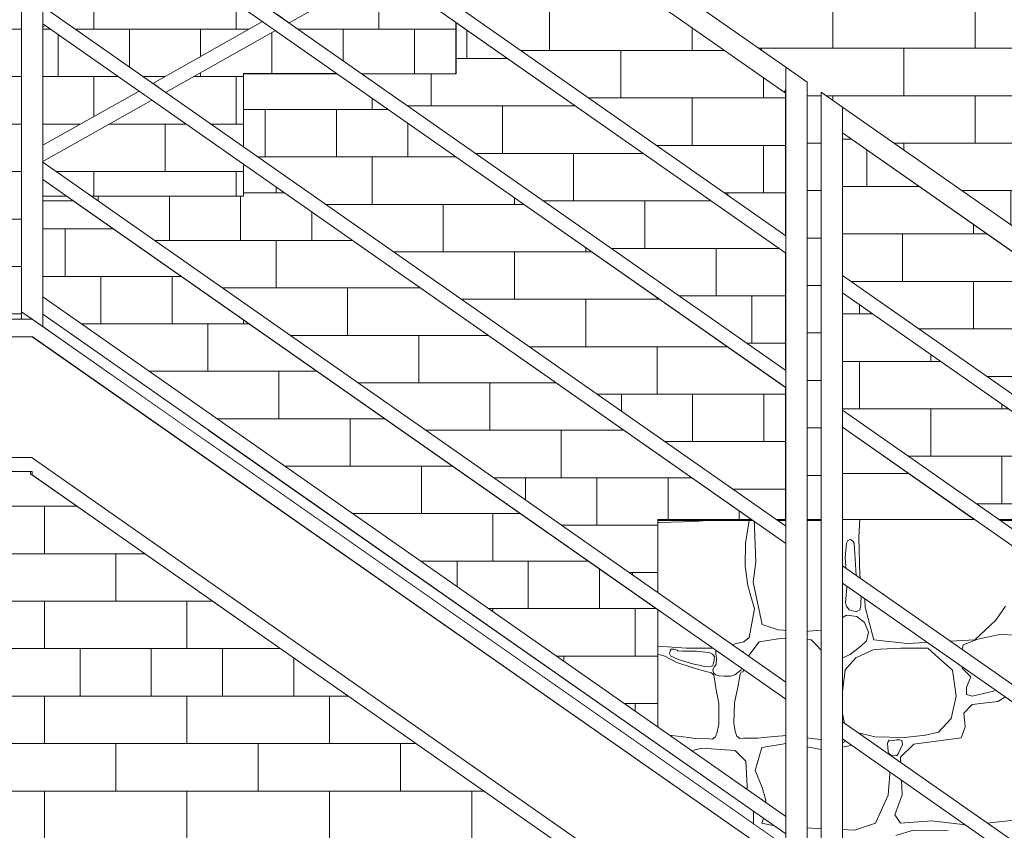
# Model space of a CAD drawing. Header units: millimetres. Extents: x 67877 to 166263, y -957 to 33454.
# Tile 14 of 98: x 73175 to 74564, y 2632 to 3777. Entities that reach past the tile are written whole.
import ezdxf

# ---------------------------------------------------------------- set-up
doc = ezdxf.new("R2010")
doc.units = ezdxf.units.MM
doc.linetypes.add('Wipeout_Contour', pattern=[1000, 0, -1000])
for name, color, linetype, lineweight in [('0_Nr_pióra__102', 9, 'Continuous', 5), ('0_Nr_pióra__2', 8, 'Continuous', 5), ('0_Nr_pióra__61', 251, 'Continuous', 13), ('_elementy3d_Nr_pióra__102', 9, 'Continuous', 5), ('_elementy3d_Nr_pióra__2', 8, 'Continuous', 5)]:
    doc.layers.add(name, color=color, linetype=linetype, lineweight=lineweight)
doc.layers.add('_elementy3d', color=7, linetype='Continuous')

# ---------------------------------------------------------------- blocks, each defined once
blk = doc.blocks.new('*X24', base_point=(739731.4, 4226.7))
at = {"layer": '_elementy3d_Nr_pióra__102', "linetype": 'Continuous'}
for p, q in [((762338.6, 203.7), (762337.2, 203.8)), ((762390.1, 205.4), (762338.6, 203.7)), ((762422, 208.1), (762390.1, 205.4)), ((762461.2, 174.8), (762466.2, 206.9)), ((762466.2, 206.9), (762463.1, 208.1)), ((762473.2, 208.1), (762475.5, 148.4)), ((762595.4, 170.9), (762597.7, 208.1)), ((762622.3, 208.1), (762620.9, 183)), ((762620.9, 183), (762622.2, 128.8)), ((762460.7, 142.3), (762461.2, 174.8)), ((762597.4, 118.4), (762595.4, 170.9)), ((762603.6, 174.8), (762601.8, 154.7)), ((762605.5, 178.4), (762603.6, 174.8)), ((762609.4, 179.8), (762605.5, 178.4)), ((762613.2, 177.3), (762609.4, 179.8)), ((762614.2, 174.8), (762613.2, 177.3)), ((762617.4, 129.5), (762614.2, 174.8)), ((762601.8, 154.7), (762604.5, 118.2)), ((762464.5, 115.2), (762460.7, 142.3)), ((762475.5, 148.4), (762472.1, 119.9)), ((762624.2, 103.4), (762617.4, 129.5)), ((762622.2, 128.8), (762628.8, 105)), ((762468.7, 100), (762464.5, 115.2)), ((762472.1, 119.9), (762484.7, 60)), ((762590.7, 91.4), (762597.4, 118.4)), ((762604.5, 118.2), (762602.3, 90.6)), ((762474, 82), (762468.7, 100)), ((762624, 86), (762624.2, 103.4)), ((762628.8, 105), (762630.1, 84.5)), ((762589.5, 78.5), (762590.7, 91.4)), ((762602.3, 90.6), (762603.6, 86)), ((762603.6, 86), (762607.3, 80.8)), ((762622.3, 80.4), (762624, 86)), ((762630.1, 84.5), (762642, 38.2)), ((762814.4, 65.9), (762827.7, 86)), ((762466.2, 41.6), (762474, 82)), ((762584.3, 60), (762589.5, 78.5)), ((762603.6, 73.2), (762597.6, 69.3)), ((762611, 72.3), (762603.6, 73.2)), ((762607.3, 80.8), (762617.2, 77.7)), ((762618, 71.2), (762611, 72.3)), ((762617.2, 77.7), (762622.3, 80.4)), ((762629, 62.9), (762618, 71.2)), ((762484.7, 60), (762507, 52.3)), ((762573.4, 52.3), (762584.3, 60)), ((762595.7, 63.9), (762594.4, 59.7)), ((762594.4, 59.7), (762595.7, 54.7)), ((762597.6, 69.3), (762595.7, 63.9)), ((762634.4, 48.9), (762629, 62.9)), ((762784.8, 38.2), (762814.4, 65.9)), ((762507, 52.3), (762544.6, 50)), ((762544.6, 50), (762573.4, 52.3)), ((762595.7, 54.7), (762575, 36.3)), ((762631.6, 36.8), (762634.4, 48.9)), ((762821.8, 46.3), (762788.8, 39.4)), ((762842.8, 44.6), (762821.8, 46.3)), ((762337.2, 29.3), (762377.7, 26.3)), ((762415.5, 26.3), (762440.5, 31.3)), ((762440.5, 31.3), (762458.7, 35.6)), ((762458.7, 35.6), (762466.2, 41.6)), ((762461.6, 10.7), (762480.5, 35.4)), ((762480.5, 35.4), (762510.5, 40.1)), ((762510.5, 40.1), (762553.6, 38.2)), ((762553.6, 38.2), (762574.5, 17.1)), ((762575, 36.3), (762574.4, 24.1)), ((762608.9, 17.8), (762623.6, 29.1)), ((762623.6, 29.1), (762631.6, 36.8)), ((762642, 38.2), (762689.3, 33.2)), ((762689.3, 33.2), (762784.8, 38.2)), ((762768.3, 31.2), (762764.6, 13.3)), ((762788.8, 39.4), (762768.3, 31.2)), ((762347.2, 15.2), (762337.2, 17.9)), ((762364.4, 6.4), (762347.2, 15.2)), ((762354.6, 22.9), (762354, 19)), ((762354, 19), (762355.6, 15.2)), ((762356.4, 24.9), (762354.6, 22.9)), ((762355.6, 15.2), (762366.4, 10.7)), ((762360, 25.3), (762356.4, 24.9)), ((762362.5, 24.8), (762360, 25.3)), ((762364.5, 23.9), (762362.5, 24.8)), ((762365.6, 22.7), (762364.5, 23.9)), ((762372, 22.1), (762365.6, 22.7)), ((762391.9, 22.2), (762372, 22.1)), ((762377.7, 26.3), (762415.5, 26.3)), ((762404.7, 21), (762391.9, 22.2)), ((762409.7, 20.2), (762404.7, 21)), ((762414.3, 18), (762409.7, 20.2)), ((762416.1, 16.4), (762414.3, 18)), ((762417.2, 14.2), (762416.1, 16.4)), ((762417, 11.6), (762417.2, 14.2)), ((762419.4, 22.2), (762419.1, 18.5)), ((762419.1, 18.5), (762420.3, 12.4)), ((762421.2, 24), (762419.4, 22.2)), ((762423.4, 23.8), (762421.2, 24)), ((762431.4, 24.3), (762423.4, 23.8)), ((762442.6, 24.9), (762431.4, 24.3)), ((762449.9, 24.2), (762442.6, 24.9)), ((762455.3, 22.2), (762449.9, 24.2)), ((762457.8, 21.9), (762455.3, 22.2)), ((762459, 19.2), (762457.8, 21.9)), ((762458.6, 10.2), (762459, 19.2)), ((762574.4, 24.1), (762578.7, 17.5)), ((762574.5, 17.1), (762580.9, -10.3)), ((762578.7, 17.5), (762584.6, 11.8)), ((762598.4, 12.9), (762608.9, 17.8)), ((762642, 24.5), (762616.7, 12.9)), ((762679.6, 26.5), (762642, 24.5)), ((762718.3, 26.3), (762679.6, 26.5)), ((762733.6, 12.9), (762718.3, 26.3)), ((762384.4, -0.5), (762364.4, 6.4)), ((762366.4, 10.7), (762381.4, 5.8)), ((762381.4, 5.8), (762390.5, 3.4)), ((762390.5, 3.4), (762396.2, 2.4)), ((762396.2, 2.4), (762400.8, 0.9)), ((762400.8, 0.9), (762408.3, 0.2)), ((762408.3, 0.2), (762411.7, 0.5)), ((762411.7, 0.5), (762414.3, 1.8)), ((762414.3, 1.8), (762415.5, 3.4)), ((762415.5, 3.4), (762416.1, 5.6)), ((762416.1, 5.6), (762416.7, 9)), ((762416.7, 9), (762417, 11.6)), ((762419.6, 3.4), (762416.8, 0)), ((762420.3, 12.4), (762419.6, 3.4)), ((762454.6, -4.7), (762457, 0.3)), ((762457, 0.3), (762458.6, 10.2)), ((762457.8, -7.1), (762461.6, 10.7)), ((762584.6, 11.8), (762598.4, 12.9)), ((762616.7, 12.9), (762601.6, -4.2)), ((762752.9, -4.4), (762733.6, 12.9)), ((762764.6, 13.3), (762766.6, -1.7)), ((762395.4, -3.8), (762384.4, -0.5)), ((762407.2, -7), (762395.4, -3.8)), ((762412.3, -8), (762407.2, -7)), ((762416.3, -11.2), (762412.3, -8)), ((762416.8, 0), (762415.2, -4)), ((762415.2, -4), (762416, -8.2)), ((762416, -8.2), (762419.4, -11.2)), ((762419.4, -29.6), (762416.3, -11.2)), ((762419.4, -11.2), (762423.8, -12.5)), ((762423.8, -12.5), (762430.8, -13.2)), ((762430.8, -13.2), (762440.1, -13.1)), ((762440.1, -13.1), (762446.2, -11.2)), ((762446.2, -11.2), (762454.6, -4.7)), ((762450.1, -28.6), (762453.7, -10.3)), ((762453.7, -10.3), (762454.8, -7.4)), ((762454.8, -7.4), (762457.8, -7.1)), ((762580.9, -10.3), (762580.4, -14)), ((762601.6, -4.2), (762595.7, -53.5)), ((762758.1, -41.3), (762752.9, -4.4)), ((762766.6, -1.7), (762778.9, -13.9)), ((762778.9, -13.9), (762772.7, -28.5)), ((762580.4, -14), (762582.8, -28.1)), ((762811.1, -34.4), (762829, -24.3)), ((762860.4, -22.8), (762817.1, -49)), ((762423.4, -51.7), (762419.4, -29.6)), ((762445.6, -50.6), (762450.1, -28.6)), ((762582.8, -28.1), (762583, -43)), ((762751.4, -72.8), (762758.1, -41.3)), ((762772.7, -28.5), (762773, -38.9)), ((762773, -38.9), (762780.9, -41.1)), ((762780.9, -41.1), (762811.1, -34.4)), ((762423.4, -80.6), (762423.4, -51.7)), ((762444.8, -79.4), (762445.6, -50.6)), ((762583, -43), (762578.4, -73.9)), ((762595.7, -53.5), (762600.9, -80)), ((762780.9, -53.2), (762769.3, -65.1)), ((762817.1, -49), (762780.9, -53.2)), ((762769.3, -65.1), (762771, -84.4)), ((762421.3, -92.2), (762423.4, -80.6)), ((762446.5, -91.1), (762444.8, -79.4)), ((762578.4, -73.9), (762571.3, -102.8)), ((762592.9, -83.1), (762586.2, -84.6)), ((762599.5, -84.6), (762592.9, -83.1)), ((762600.9, -80), (762616.7, -92.1)), ((762733.6, -92.1), (762751.4, -72.8)), ((762337.2, -99.4), (762349.4, -95.9)), ((762349.4, -95.9), (762381.3, -99.5)), ((762418.8, -98.5), (762421.3, -92.2)), ((762448.8, -97.5), (762446.5, -91.1)), ((762518.3, -96.8), (762486.3, -99.4)), ((762571.3, -102.8), (762518.3, -96.8)), ((762580, -92.3), (762579.5, -98.6)), ((762582.3, -88.2), (762580, -92.3)), ((762586.2, -84.6), (762582.3, -88.2)), ((762600.9, -88.2), (762599.5, -84.6)), ((762602.4, -92), (762600.9, -88.2)), ((762602.6, -97.3), (762602.4, -92)), ((762616.7, -92.1), (762643.7, -98.6)), ((762685.6, -99.8), (762715, -96.3)), ((762715, -96.3), (762733.6, -92.1)), ((762771, -84.4), (762765.3, -100)), ((762381.3, -99.5), (762389.3, -100.9)), ((762389.3, -100.9), (762409.2, -101.3)), ((762409.2, -101.3), (762414.3, -101.9)), ((762414.3, -101.9), (762416.3, -100.5)), ((762416.3, -100.5), (762418.8, -98.5)), ((762451.3, -99.6), (762448.8, -97.5)), ((762453.3, -100.9), (762451.3, -99.6)), ((762458.4, -100.5), (762453.3, -100.9)), ((762478.3, -100.7), (762458.4, -100.5)), ((762486.3, -99.4), (762478.3, -100.7)), ((762484, -113.7), (762521.4, -107.7)), ((762521.4, -107.7), (762574.9, -118.1)), ((762574.9, -118.1), (762614.2, -110)), ((762579.5, -98.6), (762580.4, -103.5)), ((762580.4, -103.5), (762582.3, -105.7)), ((762582.3, -105.7), (762587.6, -107.6)), ((762587.6, -107.6), (762593.9, -107.6)), ((762593.9, -107.6), (762597.9, -107.2)), ((762597.9, -107.2), (762600.9, -105.7)), ((762600.9, -105.7), (762601.8, -102.4)), ((762601.8, -102.4), (762602.6, -97.3)), ((762614.2, -110), (762644.7, -113.7)), ((762643.7, -98.6), (762685.6, -99.8)), ((762663.8, -103.5), (762661.5, -107)), ((762661.5, -107), (762661.8, -113.6)), ((762669.2, -104), (762663.8, -103.5)), ((762674.2, -102.9), (762669.2, -104)), ((762678.4, -103), (762674.2, -102.9)), ((762676.6, -122.6), (762682.4, -109.7)), ((762679.7, -103.5), (762678.4, -103)), ((762698.4, -109.2), (762679.6, -127.5)), ((762681.7, -103.8), (762679.7, -103.5)), ((762682.3, -106.3), (762681.7, -103.8)), ((762682.4, -109.7), (762682.3, -106.3)), ((762765.3, -100), (762698.4, -109.2)), ((762369.5, -122.8), (762337.2, -120.1)), ((762399, -114.7), (762369.5, -122.8)), ((762446.6, -118.1), (762399, -114.7)), ((762461.4, -133), (762446.6, -118.1)), ((762474.8, -146.4), (762484, -113.7)), ((762644.7, -113.7), (762659.3, -120.4)), ((762659.3, -120.4), (762665.8, -139.4)), ((762661.8, -113.6), (762662.3, -118.9)), ((762662.3, -118.9), (762663.8, -122.6)), ((762663.8, -122.6), (762666.5, -124.5)), ((762666.5, -124.5), (762670.6, -125.3)), ((762670.6, -125.3), (762674.4, -124.8)), ((762674.4, -124.8), (762676.6, -122.6)), ((762464.6, -186.2), (762461.4, -133)), ((762679.6, -127.5), (762681.9, -180.5)), ((762484.7, -170.4), (762474.8, -146.4)), ((762665.8, -139.4), (762662.5, -181)), ((762489.9, -188), (762484.7, -170.4)), ((762681.9, -180.5), (762671.9, -208.8)), ((762454.5, -211.8), (762464.6, -186.2)), ((762490.1, -203.3), (762489.9, -188)), ((762662.5, -181), (762644.7, -220.4)), ((762484, -220.4), (762490.1, -203.3)), ((762337.2, -221.6), (762390.6, -217)), ((762390.6, -217), (762413.6, -224.4)), ((762446.6, -223.6), (762454.5, -211.8)), ((762510.5, -226.1), (762484, -220.4)), ((762644.7, -220.4), (762614.7, -230.3)), ((762671.9, -208.8), (762679.6, -220.4)), ((762679.6, -220.4), (762724, -217.2)), ((762724, -217.2), (762775, -223.6)), ((762775, -223.6), (762853.2, -214.7)), ((762413.6, -224.4), (762446.6, -223.6)), ((762554.8, -227.8), (762510.5, -226.1)), ((762614.7, -230.3), (762554.8, -227.8)), ((762697.9, -230.3), (762673.2, -238)), ((762747, -231.1), (762697.9, -230.3))]:
    blk.add_line(p, q, dxfattribs=at)
for p in [(762349.4, -95.9), (762518.3, -96.8), (762416.3, -100.5), (762416.3, -100.5), (762451.3, -99.6), (762451.3, -99.6)]:
    blk.add_point(p, dxfattribs=at)
blk = doc.blocks.new('Wypełnienie_1_4', base_point=(739731.4, 4226.7))
at = {"linetype": 'Wipeout_Contour', "ltscale": 9150146.435801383}
blk.add_wipeout([(758167.3, -352), (758167.3, -1152), (758988.1, -1166.2), (762468.4, -1273.4), (765892.2, -1314), (765892.2, 1498), (764522.2, 1498), (764522.2, 898), (763422.3, 898), (763422.3, 208.1), (762337.2, 208.1), (762337.2, -352)], dxfattribs=at).dxf.layer = '_elementy3d'
at = {"layer": '_elementy3d_Nr_pióra__2', "linetype": 'Continuous', "flags": 128}
blk.add_lwpolyline([(758167.3, -352), (758167.3, -1152), (758988.1, -1166.2), (762468.4, -1273.4), (765892.2, -1314), (765892.2, 1498), (764522.2, 1498), (764522.2, 898), (763422.3, 898), (763422.3, 208.1), (762337.2, 208.1), (762337.2, -352)], close=True, dxfattribs=at)
at = {"layer": '_elementy3d_Nr_pióra__102', "linetype": 'Continuous'}
blk.add_blockref('*X24', (739731.4, 4226.7), dxfattribs=at)

msp = doc.modelspace()

# ---------------------------------------------------------------- block references
at = {"layer": '_elementy3d_Nr_pióra__102', "linetype": 'Continuous'}
msp.add_blockref('Wypełnienie_1_4', (51469.328, 7089.581), dxfattribs=at)

# ---------------------------------------------------------------- next in the draw order: hatches: boundary and pattern name
at = {"layer": '0_Nr_pióra__102', "linetype": 'Continuous'}
h = msp.add_hatch(dxfattribs=at)
h.set_pattern_fill('Cegła___wiązanie_pospoli_00', color=256, style=0, pattern_type=2)
h.set_pattern_definition([(0, (74686.48, 4701.155), (0, 67), []), (90, (74686.48, 4701.16), (-201, 0), [67, -67]), (90, (74786.98, 4768.16), (-201, 0), [67, -201, 67, -67]), (90, (74736.73, 4902.16), (-100.5, 0), [67, -335])])
h.paths.add_polyline_path([(71730.689, 4339.615), (71730.689, 3353.675), (73192.628, 3353.675), (73193.425, 3527.392), (73490.572, 3527.392), (73490.572, 3700.392), (73790.572, 3700.392), (73790.572, 3873.392), (74090.572, 3873.392), (74090.572, 4046.392), (74390.572, 4046.392), (74390.572, 4219.392), (74690.572, 4219.392), (74690.572, 4392.392), (74990.572, 4392.392), (74990.572, 4565.392), (75290.572, 4565.392), (75290.572, 4738.392), (75590.572, 4738.392), (75590.572, 4911.392), (75896.803, 4911.392), (75896.803, 5053.956), (77430.189, 5053.956), (77430.094, 6059.581), (76305.455, 6059.581), (76305.455, 5663.887), (76275.455, 5663.887), (76275.455, 6059.581), (75013.348, 6059.581), (75013.348, 5459.581), (74123.372, 5459.581), (74123.372, 5009.581), (73963.332, 5009.581), (73963.332, 4909.581), (73823.344, 4909.581), (73823.344, 4859.581), (73192.698, 4859.581), (73190.458, 4339.615)])
h = msp.add_hatch(dxfattribs=at)
h.set_pattern_fill('Cegła___wiązanie_pospoli_00', color=256, style=0, pattern_type=2)
h.set_pattern_definition([(0, (74023.096, 3666.07), (0, 67), []), (90, (74023.1, 3666.07), (-201, 0), [67, -67]), (90, (74123.6, 3733.07), (-201, 0), [67, -201, 67, -67]), (90, (74073.35, 3867.07), (-100.5, 0), [67, -335])])
h.paths.add_polyline_path([(74256.521, 3672.33), (73969.29, 3873.392), (73790.572, 3873.392), (73790.572, 3790.709), (74255.619, 3465.176), (74255.619, 3671.041)])

# ---------------------------------------------------------------- next in the draw order: linework, layer by layer
at = {"layer": '0_Nr_pióra__2', "linetype": 'Continuous', "flags": 128}
msp.add_lwpolyline([(73192.698, 4859.581), (73190.458, 4339.615), (71730.689, 4339.615), (71730.689, 3353.675), (73192.628, 3353.675), (73193.425, 3527.392), (73490.572, 3527.392), (73490.572, 3700.392), (73790.572, 3700.392), (73790.572, 3873.392), (74090.572, 3873.392), (74090.572, 4046.392), (74390.572, 4046.392), (74390.572, 4219.392), (74690.572, 4219.392), (74690.572, 4392.392), (74990.572, 4392.392), (74990.572, 4565.392)], dxfattribs=at)
msp.add_lwpolyline([(74256.521, 3672.33), (73969.29, 3873.392), (73790.572, 3873.392), (73790.572, 3790.709), (74255.619, 3465.176), (74255.619, 3671.041)], close=True, dxfattribs=at)

# ---------------------------------------------------------------- next in the draw order: wipeouts: each hides what was drawn before it
at = {"linetype": 'Wipeout_Contour', "ltscale": 6858622.06630633}
msp.add_wipeout([(74075.149, 2540.361), (75433.748, 1589.342), (75442.628, 1589.091), (75442.628, 1754.506), (74075.149, 2711.741), (73192.628, 3328.875), (71703.133, 3328.875), (71703.133, 3158.475), (73192.628, 3158.475)], dxfattribs=at)

# ---------------------------------------------------------------- next in the draw order: hatches: boundary and pattern name
at = {"layer": '0_Nr_pióra__102', "linetype": 'Continuous'}
h = msp.add_hatch(dxfattribs=at)
h.set_pattern_fill('Cegła___wiązanie_pospoli_00', color=256, style=0, pattern_type=2)
h.set_pattern_definition([(0, (75829.41, 4071.236), (0, 67), []), (90, (75829.4, 4071.24), (-201, 0), [67, -67]), (90, (75929.9, 4138.24), (-201, 0), [67, -201, 67, -67]), (90, (75879.66, 4272.24), (-100.5, 0), [67, -335])])
h.paths.add_polyline_path([(74019.7, 3873.392), (74285.619, 3681.97), (74285.619, 3069.742), (74305.675, 3069.742), (74305.675, 3667.93), (75160.23, 3069.742), (75160.23, 3759.581), (76260.195, 3759.581), (76260.195, 4359.581), (77630.187, 4359.581), (77630.126, 4823.519), (77570.455, 4823.519), (77570.455, 5072.73), (76320.455, 5072.73), (76320.455, 4838.956), (76259.02, 4838.956), (76259.31, 4876.258), (76229.001, 4875.969), (76229.001, 5072.73), (75926.805, 5072.73), (75926.572, 4879.504), (75896.496, 4879.216), (75896.496, 4911.392), (75590.457, 4911.392), (75590.457, 4738.392), (75290.457, 4738.392), (75290.457, 4565.392), (74990.457, 4565.392), (74990.457, 4392.392), (74690.457, 4392.392), (74690.457, 4219.392), (74617.711, 4219.392), (74617.711, 4039.962), (74587.711, 4039.962), (74587.689, 4219.392), (74562.326, 4219.392), (74562.339, 4039.962), (74532.306, 4039.962), (74532.306, 4219.392), (74390.457, 4219.392), (74390.457, 4046.392), (74090.457, 4046.392), (74090.457, 3873.392)])
h = msp.add_hatch(dxfattribs=at)
h.set_pattern_fill('Cegła___wiązanie_pospoli_00', color=256, style=0, pattern_type=2)
h.set_pattern_definition([(0, (72003.9, 3424.6), (0, 67), []), (90, (72003.9, 3424.6), (-201, 0), [67, -67]), (90, (72104.4, 3491.6), (-201, 0), [67, -201, 67, -67]), (90, (72054.15, 3625.6), (-100.5, 0), [67, -335])])
h.paths.add_polyline_path([(69942.199, 2509.581), (74084.594, 2509.581), (73948.579, 2604.791), (73933.139, 2615.599), (73675.32, 2796.073), (73448.579, 2954.792), (73425.32, 2971.073), (73190.32, 3135.573), (73190.32, 3138.675), (73175.32, 3138.675), (71745.974, 3138.675), (71685.974, 3138.675), (71685.974, 3158.475), (71702.874, 3158.475), (71702.874, 3328.875), (71685.974, 3328.875), (71685.974, 3353.675), (71700.974, 3353.675), (71700.974, 4339.615), (71445.936, 4339.615), (71445.936, 4339.581), (71445.936, 3409.581), (71138.297, 3409.581), (71138.297, 3309.581), (70982.686, 3309.581), (70982.686, 3209.581), (70837.787, 3209.581), (70837.787, 3109.581), (70685.802, 3109.581), (70685.802, 3009.581), (70531.578, 3009.581), (70531.578, 2909.581), (70387.113, 2909.581), (70387.113, 2809.581), (70228.944, 2809.581), (70228.944, 2709.581), (70073.793, 2709.581), (70073.793, 2609.581), (69942.199, 2609.581)])
h = msp.add_hatch(dxfattribs=at)
h.set_pattern_fill('Cegła___wiązanie_pospoli_00', color=256, style=0, pattern_type=2)
h.set_pattern_definition([(0, (73956.49, 3520.736), (0, 67), []), (90, (73956.49, 3520.74), (-201, 0), [67, -67]), (90, (74056.99, 3587.74), (-201, 0), [67, -201, 67, -67]), (90, (74006.74, 3721.74), (-100.5, 0), [67, -335])])
h.paths.add_polyline_path([(73790.572, 3772.908), (73790.572, 3700.392), (73648.168, 3700.392), (74255.619, 3275.176), (74255.619, 3447.375)])
h = msp.add_hatch(dxfattribs=at)
h.set_pattern_fill('Cegła___wiązanie_pospoli_00', color=256, style=0, pattern_type=2)
h.set_pattern_definition([(0, (73873.096, 3381.85), (0, 67), []), (90, (73873.1, 3381.85), (-201, 0), [67, -67]), (90, (73973.6, 3448.85), (-201, 0), [67, -201, 67, -67]), (90, (73923.35, 3582.85), (-100.5, 0), [67, -335])])
h.paths.add_polyline_path([(73622.526, 3700.54), (73490.572, 3700.54), (73490.572, 3590.709), (74234.811, 3069.742), (74255.619, 3069.742), (74255.619, 3257.375)])
h = msp.add_hatch(dxfattribs=at)
h.set_pattern_fill('Cegła___wiązanie_pospoli_00', color=256, style=0, pattern_type=2)
h.set_pattern_definition([(0, (74721.796, 3340.026), (0, 67), []), (90, (74721.8, 3340.03), (-201, 0), [67, -67]), (90, (74822.3, 3407.03), (-201, 0), [67, -201, 67, -67]), (90, (74772.05, 3541.03), (-100.5, 0), [67, -335])])
h.paths.add_polyline_path([(74335.675, 3616.922), (74335.675, 3409.137), (74820.525, 3069.742), (75117.361, 3069.742)])
h = msp.add_hatch(dxfattribs=at)
h.set_pattern_fill('Cegła___wiązanie_pospoli_00', color=256, style=0, pattern_type=2)
h.set_pattern_definition([(0, (73737.93, 3263.9), (0, 67), []), (90, (73737.93, 3263.9), (-201, 0), [67, -67]), (90, (73838.43, 3330.9), (-201, 0), [67, -201, 67, -67]), (90, (73788.18, 3464.9), (-100.5, 0), [67, -335])])
h.paths.add_polyline_path([(73490.572, 3572.908), (73490.572, 3527.392), (73266.739, 3527.392), (74075.149, 2961.505), (74075.149, 3069.742), (74209.38, 3069.742)])
h = msp.add_hatch(dxfattribs=at)
h.set_pattern_fill('Cegła___wiązanie_pospoli_00', color=256, style=0, pattern_type=2)
h.set_pattern_definition([(0, (73641.27, 3146.233), (0, 67), []), (90, (73641.27, 3146.23), (-201, 0), [67, -67]), (90, (73741.77, 3213.23), (-201, 0), [67, -201, 67, -67]), (90, (73691.52, 3347.23), (-100.5, 0), [67, -335])])
h.paths.add_polyline_path([(73250.495, 3520.962), (73207.386, 3520.962), (73207.386, 3378.939), (74075.149, 2771.505), (74075.149, 2943.704)])
h = msp.add_hatch(dxfattribs=at)
h.set_pattern_fill('Cegła___wiązanie_pospoli_00', color=256, style=0, pattern_type=2)
h.set_pattern_definition([(0, (74560.66, 3227.23), (0, 67), []), (90, (74560.66, 3227.23), (-201, 0), [67, -67]), (90, (74661.16, 3294.23), (-201, 0), [67, -201, 67, -67]), (90, (74610.91, 3428.23), (-100.5, 0), [67, -335])])
h.paths.add_polyline_path([(74795.095, 3069.742), (74335.675, 3391.336), (74335.675, 3219.137), (74549.096, 3069.742)])
h = msp.add_hatch(dxfattribs=at)
h.set_pattern_fill('Cegła___wiązanie_pospoli_00', color=256, style=0, pattern_type=2)
h.set_pattern_definition([(0, (74428.86, 3136.106), (0, 67), []), (90, (74428.86, 3136.1), (-201, 0), [67, -67]), (90, (74529.36, 3203.1), (-201, 0), [67, -201, 67, -67]), (90, (74479.11, 3337.11), (-100.5, 0), [67, -335])])
h.paths.add_polyline_path([(74335.934, 3201.154), (74335.934, 3071.059), (74521.785, 3071.059)])

# ---------------------------------------------------------------- next in the draw order: linework, layer by layer
at = {"layer": '0_Nr_pióra__2', "linetype": 'Continuous', "flags": 128}
for points in [[(74990.457, 4565.392), (74990.457, 4392.392), (74690.457, 4392.392), (74690.457, 4219.392), (74617.711, 4219.392), (74617.711, 4039.962), (74587.711, 4039.962), (74587.689, 4219.392), (74562.326, 4219.392), (74562.339, 4039.962), (74532.306, 4039.962), (74532.306, 4219.392), (74390.457, 4219.392), (74390.457, 4046.392), (74090.457, 4046.392), (74090.457, 3873.392), (74019.7, 3873.392), (74285.619, 3681.97), (74285.619, 3069.742), (74305.675, 3069.742), (74305.675, 3667.93), (75160.23, 3069.742), (75160.23, 3759.581), (76260.195, 3759.581)], [(69942.199, 2509.581), (74084.594, 2509.581), (73948.579, 2604.791), (73933.139, 2615.599), (73675.32, 2796.073), (73448.579, 2954.792), (73425.32, 2971.073), (73190.32, 3135.573), (73190.32, 3138.675), (73175.32, 3138.675), (71745.974, 3138.675), (71685.974, 3138.675), (71685.974, 3158.475), (71702.874, 3158.475), (71702.874, 3328.875), (71685.974, 3328.875), (71685.974, 3353.675), (71700.974, 3353.675), (71700.974, 4339.615), (71445.936, 4339.615), (71445.936, 4339.581), (71445.936, 3409.581), (71138.297, 3409.581)]]:
    msp.add_lwpolyline(points, dxfattribs=at)
for points in [[(73790.572, 3772.908), (73790.572, 3700.392), (73648.168, 3700.392), (74255.619, 3275.176), (74255.619, 3447.375)], [(73622.526, 3700.54), (73490.572, 3700.54), (73490.572, 3590.709), (74234.811, 3069.742), (74255.619, 3069.742), (74255.619, 3257.375)], [(74335.675, 3616.922), (74335.675, 3409.137), (74820.525, 3069.742), (75117.361, 3069.742)], [(73490.572, 3572.908), (73490.572, 3527.392), (73266.739, 3527.392), (74075.149, 2961.505), (74075.149, 3069.742), (74209.38, 3069.742)], [(73250.495, 3520.962), (73207.386, 3520.962), (73207.386, 3378.939), (74075.149, 2771.505), (74075.149, 2943.704)], [(74795.095, 3069.742), (74335.675, 3391.336), (74335.675, 3219.137), (74549.096, 3069.742)], [(74335.934, 3201.154), (74335.934, 3071.059), (74521.785, 3071.059)]]:
    msp.add_lwpolyline(points, close=True, dxfattribs=at)

# ---------------------------------------------------------------- next in the draw order: wipeouts: each hides what was drawn before it
at = {"linetype": 'Wipeout_Contour', "ltscale": 3810494.944991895}
msp.add_wipeout([(73207.628, 4443.175), (73207.628, 4406.556), (74253.674, 3674.323), (74255.878, 3677.472), (74255.878, 3709.4)], dxfattribs=at)
at = {"linetype": 'Wipeout_Contour', "ltscale": 2287702.415701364}
msp.add_wipeout([(74305.934, 3642.432), (74303.73, 3639.284), (74305.934, 3637.741)], dxfattribs=at)
at = {"linetype": 'Wipeout_Contour', "ltscale": 3046766.367719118}
msp.add_wipeout([(73405.889, 3204.392), (73440.716, 3180.013), (73440.716, 3197.807), (73431.309, 3204.392)], dxfattribs=at)

# ---------------------------------------------------------------- next in the draw order: wipeouts: each hides what was drawn before it
at = {"linetype": 'Wipeout_Contour', "ltscale": 4569241.907503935}
msp.add_wipeout([(73207.645, 3358.03), (73207.628, 3358.02), (73207.628, 3343.175), (73405.889, 3204.392), (73431.309, 3204.392), (73207.645, 3360.957)], dxfattribs=at)
at = {"linetype": 'Wipeout_Contour', "ltscale": 3048350.853542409}
msp.add_wipeout([(74210.524, 2658.941), (73440.716, 3197.807), (73440.716, 3180.013), (74210.524, 2641.148)], dxfattribs=at)

# ---------------------------------------------------------------- next in the draw order: wipeouts: each hides what was drawn before it
at = {"linetype": 'Wipeout_Contour', "ltscale": 2285823.792812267}
msp.add_wipeout([(73677.628, 2791.469), (73681.897, 2791.469), (73677.628, 2794.457)], dxfattribs=at)

# ---------------------------------------------------------------- next in the draw order: wipeouts: each hides what was drawn before it
at = {"linetype": 'Wipeout_Contour', "ltscale": 5340911.720495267}
msp.add_wipeout([(73192.628, 3158.126), (73192.628, 3133.957), (75196.272, 1731.406), (75196.272, 1596.065), (75410.406, 1581.512), (75442.628, 1580.484), (75442.628, 1583.126)], dxfattribs=at)

# ---------------------------------------------------------------- next in the draw order: wipeouts: each hides what was drawn before it
at = {"linetype": 'Wipeout_Contour', "ltscale": 3050320.560020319}
msp.add_wipeout([(73192.628, 3353.675), (73192.628, 3329.506), (75442.628, 1754.506), (75442.628, 1778.675)], dxfattribs=at)

# ---------------------------------------------------------------- next in the draw order: wipeouts: each hides what was drawn before it
at = {"linetype": 'Wipeout_Contour', "ltscale": 3816172.823942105}
msp.add_wipeout([(74335.934, 3653.361), (74335.934, 3616.741), (75395.348, 2875.151), (75397.552, 2878.3), (75397.552, 2910.228)], dxfattribs=at)
at = {"linetype": 'Wipeout_Contour', "ltscale": 3042806.497335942}
msp.add_wipeout([(71686.233, 3328.875), (73192.628, 3328.875), (73192.628, 3353.675), (71686.233, 3353.675)], dxfattribs=at)
at = {"linetype": 'Wipeout_Contour', "ltscale": 2285073.804486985}
msp.add_wipeout([(73427.628, 2966.469), (73431.897, 2966.469), (73427.628, 2969.457)], dxfattribs=at)
at = {"linetype": 'Wipeout_Contour', "ltscale": 3052516.065063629}
msp.add_wipeout([(74335.934, 2785.568), (74335.934, 2761.154), (75397.552, 2018.022), (75397.552, 2042.435)], dxfattribs=at)

# ---------------------------------------------------------------- next in the draw order: wipeouts: each hides what was drawn before it
at = {"linetype": 'Wipeout_Contour', "ltscale": 3050332.86879884}
msp.add_wipeout([(74305.934, 2574.361), (74335.934, 2553.361), (74335.934, 3653.361), (74305.934, 3674.361)], dxfattribs=at)
at = {"linetype": 'Wipeout_Contour', "ltscale": 3047975.592886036}
msp.add_wipeout([(73207.628, 3385.382), (73207.628, 3360.969), (74255.878, 2627.194), (74255.878, 2651.607)], dxfattribs=at)
at = {"linetype": 'Wipeout_Contour', "ltscale": 3042840.09556404}
msp.add_wipeout([(71703.133, 3158.475), (73192.628, 3158.475), (73192.628, 3328.875), (71703.133, 3328.875)], dxfattribs=at)

# ---------------------------------------------------------------- next in the draw order: linework, layer by layer
at = {"layer": '0_Nr_pióra__2', "linetype": 'Continuous'}
for p, q in [((74305.934, 3674.361), (74335.934, 3653.361)), ((74305.934, 3642.432), (74305.934, 3674.361)), ((74335.934, 3616.741), (74335.934, 3653.361)), ((74305.934, 3637.741), (74305.934, 3642.432)), ((74305.934, 2574.361), (74305.934, 3637.741)), ((73192.628, 3328.875), (71686.233, 3328.875)), ((73192.628, 3328.875), (73192.628, 3329.506)), ((74210.524, 2641.148), (74210.524, 2658.941))]:
    msp.add_line(p, q, dxfattribs=at)

# ---------------------------------------------------------------- next in the draw order: wipeouts: each hides what was drawn before it
at = {"linetype": 'Wipeout_Contour', "ltscale": 3047975.830870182}
msp.add_wipeout([(73207.628, 3575.382), (73207.628, 3550.969), (74255.878, 2817.194), (74255.878, 2841.607)], dxfattribs=at)
at = {"linetype": 'Wipeout_Contour', "ltscale": 3042806.110119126}
msp.add_wipeout([(71686.233, 3138.675), (73192.628, 3138.675), (73192.628, 3158.475), (71686.233, 3158.475)], dxfattribs=at)
at = {"linetype": 'Wipeout_Contour', "ltscale": 3052515.660509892}
msp.add_wipeout([(74335.934, 3005.568), (74335.934, 2981.154), (75397.552, 2238.022), (75397.552, 2262.435)], dxfattribs=at)

# ---------------------------------------------------------------- next in the draw order: linework, layer by layer
at = {"layer": '0_Nr_pióra__2', "linetype": 'Continuous'}
for p, q in [((73192.628, 3158.475), (71686.233, 3158.475)), ((73192.628, 3158.126), (73192.628, 3158.475)), ((73192.628, 3138.675), (71686.233, 3138.675)), ((73192.628, 3138.675), (73192.628, 3133.957))]:
    msp.add_line(p, q, dxfattribs=at)

# ---------------------------------------------------------------- next in the draw order: wipeouts: each hides what was drawn before it
at = {"linetype": 'Wipeout_Contour', "ltscale": 3045822.324687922}
msp.add_wipeout([(73177.628, 3364.175), (73207.628, 3343.175), (73207.628, 4443.175), (73177.628, 4464.175)], dxfattribs=at)
at = {"linetype": 'Wipeout_Contour', "ltscale": 3050132.693448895}
msp.add_wipeout([(74255.878, 2609.4), (74285.878, 2588.4), (74285.878, 3688.4), (74255.878, 3709.4)], dxfattribs=at)
at = {"linetype": 'Wipeout_Contour', "ltscale": 3052515.509547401}
msp.add_wipeout([(74335.934, 3225.568), (74335.934, 3201.154), (75397.552, 2458.022), (75397.552, 2482.435)], dxfattribs=at)

# ---------------------------------------------------------------- next in the draw order: linework, layer by layer
at = {"layer": '0_Nr_pióra__2', "linetype": 'Continuous'}
msp.add_line((74285.878, 2588.4), (74285.878, 3688.4), dxfattribs=at)

# ---------------------------------------------------------------- next in the draw order: wipeouts: each hides what was drawn before it
at = {"linetype": 'Wipeout_Contour', "ltscale": 3807200.969018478}
msp.add_wipeout([(73177.624, 4427.558), (73177.624, 3353.675), (73177.645, 3353.675), (73177.645, 3364.163), (73177.628, 3364.175)], dxfattribs=at)
at = {"linetype": 'Wipeout_Contour', "ltscale": 3047976.343202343}
msp.add_wipeout([(73207.628, 3795.382), (73207.628, 3770.969), (74255.878, 3037.194), (74255.878, 3061.607)], dxfattribs=at)
at = {"linetype": 'Wipeout_Contour', "ltscale": 3052515.583416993}
msp.add_wipeout([(74335.934, 3415.568), (74335.934, 3391.154), (75397.552, 2648.022), (75397.552, 2672.435)], dxfattribs=at)

# ---------------------------------------------------------------- next in the draw order: linework, layer by layer
at = {"layer": '0_Nr_pióra__2', "linetype": 'Continuous'}
for p, q in [((75397.552, 2910.228), (74335.934, 3653.361)), ((75395.348, 2875.151), (74335.934, 3616.741)), ((74335.934, 2553.361), (74335.934, 3616.741)), ((75397.552, 2672.435), (74335.934, 3415.568)), ((75397.552, 2648.022), (74335.934, 3391.154)), ((75397.552, 2482.435), (74335.934, 3225.568)), ((75397.552, 2458.022), (74335.934, 3201.154)), ((75216.272, 1741.575), (73192.628, 3158.126)), ((75196.272, 1731.406), (73192.628, 3133.957)), ((75397.552, 2262.435), (74335.934, 3005.568)), ((75397.552, 2238.022), (74335.934, 2981.154)), ((75397.552, 2042.435), (74335.934, 2785.568)), ((75397.552, 2018.022), (74335.934, 2761.154))]:
    msp.add_line(p, q, dxfattribs=at)

# ---------------------------------------------------------------- next in the draw order: wipeouts: each hides what was drawn before it
at = {"linetype": 'Wipeout_Contour', "ltscale": 3047977.10956777}
msp.add_wipeout([(73207.628, 4015.382), (73207.628, 3990.969), (74255.878, 3257.194), (74255.878, 3281.607)], dxfattribs=at)
at = {"linetype": 'Wipeout_Contour', "ltscale": 2284335.028753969}
msp.add_wipeout([(73192.628, 3353.675), (73177.645, 3364.163), (73177.645, 3353.675)], dxfattribs=at)

# ---------------------------------------------------------------- next in the draw order: linework, layer by layer
at = {"layer": '0_Nr_pióra__2', "linetype": 'Continuous'}
for p, q in [((73177.628, 3364.175), (73177.628, 4427.556)), ((73177.624, 3353.675), (73177.624, 3364.175)), ((73177.628, 3364.175), (73192.628, 3353.675)), ((73192.628, 3353.675), (71686.233, 3353.675)), ((75422.634, 1768.502), (73192.628, 3329.506))]:
    msp.add_line(p, q, dxfattribs=at)

# ---------------------------------------------------------------- next in the draw order: wipeouts: each hides what was drawn before it
at = {"linetype": 'Wipeout_Contour', "ltscale": 3047977.975924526}
msp.add_wipeout([(73207.628, 4205.382), (73207.628, 4180.969), (74255.878, 3447.194), (74255.878, 3471.607)], dxfattribs=at)
at = {"linetype": 'Wipeout_Contour', "ltscale": 3045879.365521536}
msp.add_wipeout([(73207.628, 3360.969), (73207.628, 3358.02), (73207.645, 3358.03), (73207.645, 3360.957)], dxfattribs=at)

# ---------------------------------------------------------------- next in the draw order: linework, layer by layer
at = {"layer": '0_Nr_pióra__2', "linetype": 'Continuous'}
for p, q in [((74255.878, 3709.4), (74285.878, 3688.4)), ((74255.878, 3677.472), (74255.878, 3709.4)), ((74253.674, 3674.323), (74255.878, 3677.472)), ((74255.878, 2609.4), (74255.878, 3677.472)), ((75442.628, 1778.675), (73192.628, 3353.675)), ((74255.878, 2627.194), (73207.628, 3360.969)), ((73207.645, 3358.03), (73207.645, 3360.957))]:
    msp.add_line(p, q, dxfattribs=at)
at = {"layer": '0_Nr_pióra__61', "linetype": 'Continuous'}
for p, q in [((73790.716, 3700.392), (73790.716, 3772.807)), ((73657.613, 3700.392), (73790.716, 3700.392)), ((73490.716, 3527.392), (73490.716, 3572.807)), ((73276.184, 3527.392), (73490.716, 3527.392))]:
    msp.add_line(p, q, dxfattribs=at)

# ---------------------------------------------------------------- next in the draw order: wipeouts: each hides what was drawn before it
at = {"linetype": 'Wipeout_Contour', "ltscale": 2284414.665605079}
msp.add_wipeout([(73207.645, 3770.957), (73207.645, 3766.557), (73211.129, 3768.518)], dxfattribs=at)
at = {"linetype": 'Wipeout_Contour', "ltscale": 3046170.179652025}
msp.add_wipeout([(73207.645, 3599.505), (73207.645, 3576.557), (73361.614, 3663.178), (73343.439, 3675.901)], dxfattribs=at)
at = {"linetype": 'Wipeout_Contour', "ltscale": 3045879.699134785}
msp.add_wipeout([(73207.628, 3550.969), (73207.628, 3385.382), (73207.645, 3385.37), (73207.645, 3550.957)], dxfattribs=at)

# ---------------------------------------------------------------- next in the draw order: linework, layer by layer
at = {"layer": '0_Nr_pióra__2', "linetype": 'Continuous'}
for p, q in [((74255.878, 2817.194), (73207.628, 3550.969)), ((73207.645, 3385.37), (73207.645, 3550.957)), ((74255.878, 2651.607), (73207.628, 3385.382))]:
    msp.add_line(p, q, dxfattribs=at)
at = {"layer": '0_Nr_pióra__61', "linetype": 'Continuous'}
msp.add_line((73207.645, 3527.392), (73241.309, 3527.392), dxfattribs=at)

# ---------------------------------------------------------------- next in the draw order: wipeouts: each hides what was drawn before it
at = {"linetype": 'Wipeout_Contour', "ltscale": 3045880.468392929}
msp.add_wipeout([(73207.628, 3770.969), (73207.628, 3575.382), (73207.645, 3575.37), (73207.645, 3770.957)], dxfattribs=at)
at = {"linetype": 'Wipeout_Contour', "ltscale": 3046847.393728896}
msp.add_wipeout([(73362.775, 3686.779), (73380.95, 3674.056), (73535.859, 3761.207), (73517.684, 3773.929)], dxfattribs=at)

# ---------------------------------------------------------------- next in the draw order: linework, layer by layer
at = {"layer": '0_Nr_pióra__2', "linetype": 'Continuous'}
for p, q in [((73207.628, 3343.175), (73207.628, 4406.556)), ((73207.645, 3575.37), (73207.645, 3770.957)), ((73211.129, 3768.518), (73207.645, 3766.557)), ((73517.681, 3773.931), (73362.771, 3686.781)), ((73535.859, 3761.207), (73380.95, 3674.056)), ((73343.436, 3675.903), (73207.645, 3599.509)), ((73361.614, 3663.178), (73207.645, 3576.557)), ((74255.878, 2841.607), (73207.628, 3575.382))]:
    msp.add_line(p, q, dxfattribs=at)
at = {"layer": '0_Nr_pióra__61', "linetype": 'Continuous'}
for p, q in [((73490.716, 3700.392), (73622.737, 3700.392)), ((73490.716, 3597.22), (73490.716, 3700.392))]:
    msp.add_line(p, q, dxfattribs=at)

# ---------------------------------------------------------------- next in the draw order: wipeouts: each hides what was drawn before it
at = {"linetype": 'Wipeout_Contour', "ltscale": 3047497.28638564}
msp.add_wipeout([(73537.02, 3784.807), (73555.195, 3772.085), (73686.344, 3845.867), (73668.169, 3858.59)], dxfattribs=at)

# ---------------------------------------------------------------- next in the draw order: linework, layer by layer
at = {"layer": '0_Nr_pióra__2', "linetype": 'Continuous'}
for p, q in [((74255.878, 3709.4), (73207.628, 4443.175)), ((74253.674, 3674.323), (73207.628, 4406.556)), ((74255.878, 3471.607), (73207.628, 4205.382)), ((74255.878, 3447.194), (73207.628, 4180.969)), ((74255.878, 3281.607), (73207.628, 4015.382)), ((74255.878, 3257.194), (73207.628, 3990.969)), ((73686.344, 3845.867), (73555.195, 3772.085)), ((74255.878, 3061.607), (73207.628, 3795.382)), ((74255.878, 3037.194), (73207.628, 3770.969))]:
    msp.add_line(p, q, dxfattribs=at)

doc.saveas('drawing.dxf')
